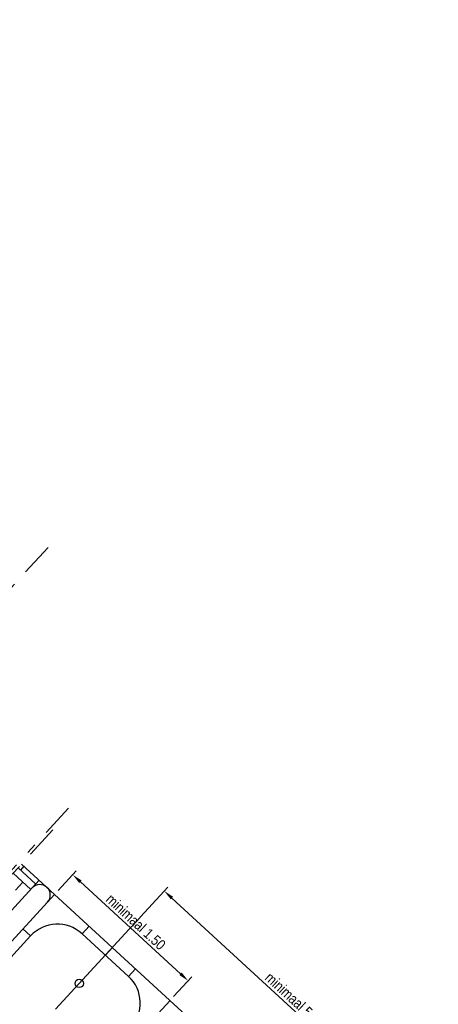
# Model space of a CAD drawing. Header units: metres. Extents: x 111546 to 149831, y 498798 to 507863.
# Tile 137 of 256: x 113058.62 to 113062.63, y 500901.14 to 500910.59. Entities that reach past the tile are written whole.
import ezdxf

# ---------------------------------------------------------------- set-up
doc = ezdxf.new("R2010")
doc.units = ezdxf.units.M
doc.linetypes.add('DASHDOT', pattern=[25.4, 12.7, -6.35, 0, -6.35])
for name, color, linetype in [('0-grenslijn', 3, 'DASHDOT'), ('0-maatvoering', 3, 'Continuous'), ('3-boomkrans', 3, 'Continuous'), ('3-meubilair', 2, 'Continuous'), ('3-opsluiting', 2, 'Continuous'), ('3-steen', 3, 'Continuous')]:
    doc.layers.add(name, color=color, linetype=linetype)
doc.layers.add('0-hulplijn', color=6, linetype='Continuous', plot=False)
doc.styles.add('Stempel', font='arial.ttf')
doc.styles.add('Zaanstad', font='ARIALN.TTF')
doc.dimstyles.new('1-50', dxfattribs={"dimtxt": 0.1, "dimasz": 0.1, "dimexe": 0.05, "dimexo": 0.05, "dimgap": 0.025, "dimtad": 1, "dimzin": 0, "dimdsep": 46, "dimtxsty": 'Zaanstad', "dimcen": 0, "dimclrd": 256, "dimclre": 256, "dimclrt": 256, "dimadec": 0, "dimazin": 0, "dimtfac": 1, "dimtofl": 0, "dimtmove": 0, "dimatfit": 3, "dimfxl": 1, "dimtfill": 1, "dimtolj": 1, "dimtzin": 0, "dimlwd": -1, "dimlwe": -1, "dimarcsym": 0})

# ---------------------------------------------------------------- blocks, each defined once
blk = doc.blocks.new('*D1273')
at = {"layer": '0-maatvoering', "transparency": 16777216}
for p, q in [((113058.9842, 500902.2279), (113059.1579, 500902.4169)), ((113059.1977, 500902.3124), (113060.1588, 500901.4291)), ((113060.0925, 500901.2093), (113060.2662, 500901.3983))]:
    blk.add_line(p, q, dxfattribs=at)
for points in [[(113059.209, 500902.3247), (113059.1864, 500902.3001), (113059.1241, 500902.3801)], [(113060.1701, 500901.4414), (113060.1475, 500901.4169), (113060.2324, 500901.3615)]]:
    blk.add_solid(points, dxfattribs=at)
at = {"layer": 'Defpoints', "color": 0, "transparency": 16777216}
for p in [(113058.9504, 500902.1911), (113060.2324, 500901.3615), (113060.0587, 500901.1725)]:
    blk.add_point(p, dxfattribs=at)
at = {"layer": '0-maatvoering', "transparency": 16777216, "insert": (113059.7297, 500901.9268), "char_height": 0.1, "attachment_point": 5, "rotation": 317.41437, "style": 'Zaanstad', "bg_fill": 3, "box_fill_scale": 1.1, "bg_fill_color": 256, "bg_fill_true_color": 13158600, "bg_fill_transparency": 0}
blk.add_mtext('\\A1;minimaal 1.50', dxfattribs=at)
blk = doc.blocks.new('*D1274')
at = {"layer": '0-maatvoering', "transparency": 16777216}
for p, q in [((113058.9598, 500901.0891), (113060.0365, 500902.2606)), ((113060.0763, 500902.1561), (113062.3349, 500900.0802)), ((113061.3657, 500898.8779), (113062.4424, 500900.0494))]:
    blk.add_line(p, q, dxfattribs=at)
for points in [[(113060.0876, 500902.1684), (113060.065, 500902.1438), (113060.0027, 500902.2238)], [(113062.3462, 500900.0925), (113062.3236, 500900.068), (113062.4085, 500900.0126)]]:
    blk.add_solid(points, dxfattribs=at)
at = {"layer": 'Defpoints', "color": 0, "transparency": 16777216}
for p in [(113058.926, 500901.0523), (113062.4085, 500900.0126), (113061.3318, 500898.8411)]:
    blk.add_point(p, dxfattribs=at)
at = {"layer": '0-maatvoering', "transparency": 16777216, "insert": (113061.2571, 500901.1742), "char_height": 0.1, "attachment_point": 5, "rotation": 317.41437, "style": 'Zaanstad', "bg_fill": 3, "box_fill_scale": 1.1, "bg_fill_color": 256, "bg_fill_true_color": 13158600, "bg_fill_transparency": 0}
blk.add_mtext('\\A1;minimaal 5.00', dxfattribs=at)

msp = doc.modelspace()

# ---------------------------------------------------------------- linework, layer by layer
at = {"layer": '0-grenslijn', "ltscale": 0.025}
for p, q in [((113059.083, 500903.0178), (113057.052, 500900.808)), ((113058.9344, 500902.81), (113057.075, 500900.7869))]:
    msp.add_line(p, q, dxfattribs=at)
msp.add_lwpolyline([(113058.8873, 500905.5214), (113057.0483, 500903.5204)], dxfattribs=at)
at = {"layer": '3-boomkrans'}
for p, q in [((113058.7195, 500901.7921), (113058.6459, 500901.8598)), ((113059.214, 500901.813), (113059.2817, 500901.8866)), ((113058.1105, 500901.1295), (113058.7195, 500901.7921)), ((113059.214, 500901.813), (113059.6597, 500901.4033)), ((113059.4388, 500901.6064), (113059.5065, 500901.68)), ((113059.6597, 500901.4033), (113059.7274, 500901.477))]:
    msp.add_line(p, q, dxfattribs=at)
for centre, start, end in [((113058.9772, 500901.5553), 47.41437, 137.41437), ((113059.4229, 500901.1457), 317.41437, 47.41437)]:
    msp.add_arc(centre, 0.35, start, end, dxfattribs=at)
at = {"layer": '3-meubilair'}
msp.add_circle((113059.1865, 500901.3357), 0.04, dxfattribs=at)
at = {"layer": '3-opsluiting'}
for p, q in [((113058.8031, 500902.3264), (113057.5851, 500901.0011)), ((113058.9504, 500902.1911), (113057.7323, 500900.8658)), ((113060.0587, 500901.1725), (113058.8407, 500899.8472))]:
    msp.add_line(p, q, dxfattribs=at)
msp.add_arc((113058.8091, 500902.1851), 0.1, 317.41439, 137.41435, dxfattribs=at)
at = {"layer": '3-steen'}
for p, q in [((113058.6334, 500902.4825), (113060.8697, 500900.4271)), ((113058.5522, 500902.3941), (113058.7219, 500902.2381)), ((113058.5995, 500902.4456), (113058.7693, 500902.2896)), ((113058.6559, 500902.4618), (113058.622, 500902.425)), ((113058.5736, 500902.2318), (113058.6446, 500902.3091))]:
    msp.add_line(p, q, dxfattribs=at)

# ---------------------------------------------------------------- texts
at = {"layer": '0-hulplijn', "ltscale": 0.01, "insert": (113068.4754, 500974.5479, 0), "char_height": 31.10468, "attachment_point": 1, "rotation": 317.58453, "style": 'Stempel'}
msp.add_mtext_dynamic_manual_height_columns('Details', width=145.978115, gutter_width=4860.1057, heights=[0], dxfattribs=at)

# ---------------------------------------------------------------- next in the draw order: dimensions: what is measured, and where the dimension line sits
at = {"layer": '0-maatvoering'}
dim = msp.add_aligned_dim(p1=(113058.9504, 500902.1911), p2=(113060.0587, 500901.1725), distance=0.2567, text='minimaal 1.50', dimstyle='1-50', dxfattribs=at)
dim.commit()
dim.dimension.update_dxf_attribs({"geometry": '*D1273', "text_midpoint": (113059.7297, 500901.9268)})

# ---------------------------------------------------------------- next in the draw order: dimensions: what is measured, and where the dimension line sits
dim = msp.add_aligned_dim(p1=(113058.926, 500901.0523), p2=(113061.3318, 500898.8411), distance=1.5911, text='minimaal 5.00', dimstyle='1-50', dxfattribs=at)
dim.commit()
dim.dimension.update_dxf_attribs({"geometry": '*D1274', "text_midpoint": (113061.2571, 500901.1742)})

doc.saveas('drawing.dxf')
